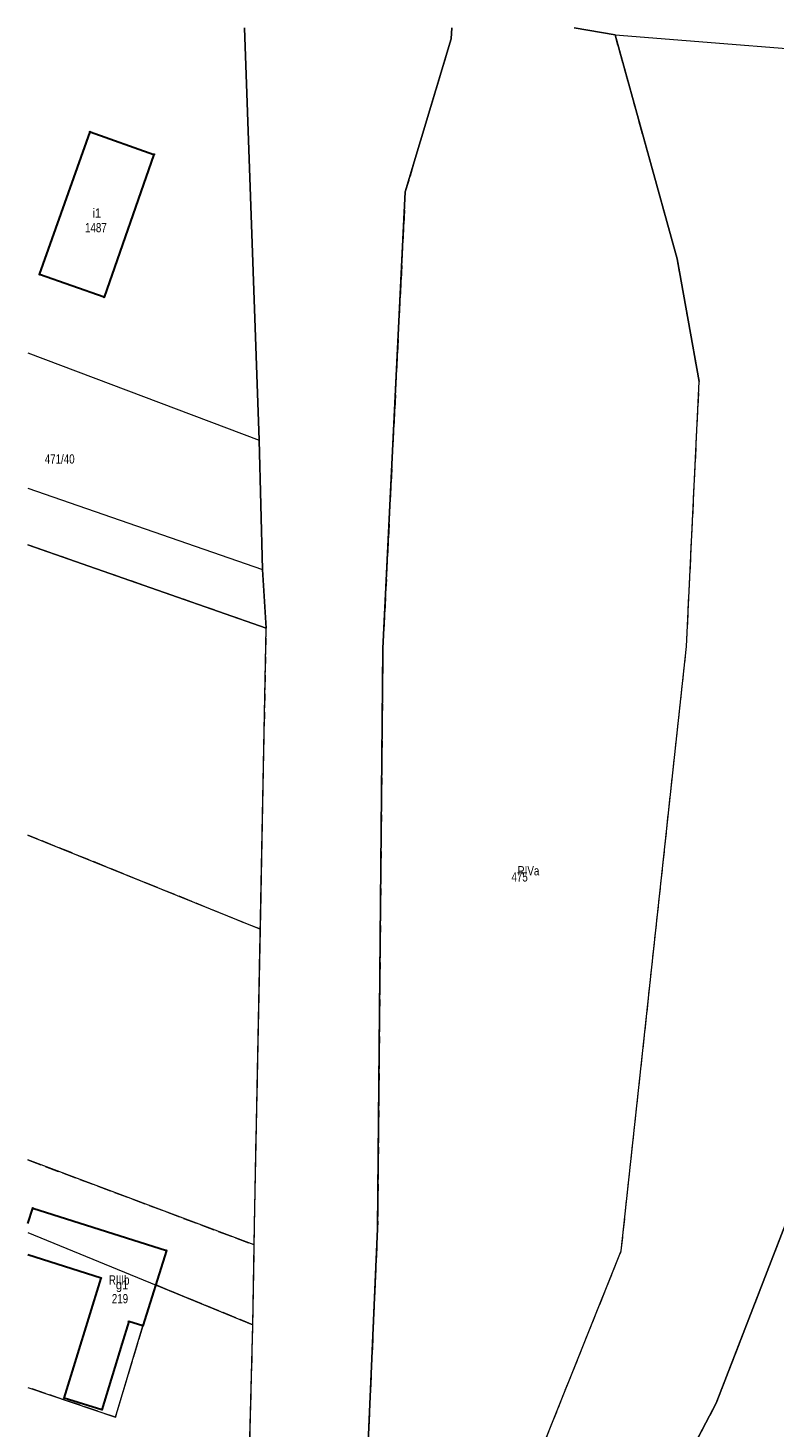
# Model space of a CAD drawing. Header units: metres. Extents: x 7498273 to 7499989, y 5499795 to 5500810.
# Tile 10 of 40: x 7498273 to 7498394, y 5500582 to 5500810. Entities that reach past the tile are written whole.
import ezdxf

# ---------------------------------------------------------------- set-up
doc = ezdxf.new("R2010")
doc.units = ezdxf.units.M
doc.header["$MEASUREMENT"] = 0
doc.linetypes.add('2.25_0.75', pattern=[3, 2.25, -0.75])
doc.layers.get('0').update_dxf_attribs({"color": 2})
for name, color, linetype, lineweight in [('209-oznaczenie konturu klasyfikacyjnego', 7, 'Continuous', 0), ('211-numer działki ewidencyjnej', 7, 'Continuous', 0), ('217-kontur klasyfikacyjny', 7, 'Continuous', 0), ('218-kontur użytku gruntowego', 7, 'Continuous', 0), ('219-działka ewidencyjna', 7, 'Continuous', 0), ('312-budynek ewidencyjny', 7, 'Continuous', 0), ('312-oznaczenie budynku ewidencyjnego', 7, 'Continuous', 0), ('312-oznaczenie budynku ewidencyjnego-Atr117', 7, 'Continuous', 0), ('Punkt budynku', 7, 'Continuous', 0)]:
    doc.layers.add(name, color=color, linetype=linetype, lineweight=lineweight)
doc.styles.get("Standard").update_dxf_attribs({"font": 'Working1250.shx', "width": 0.75})

# ---------------------------------------------------------------- blocks, each defined once
blk = doc.blocks.new('PUNKTBUD')
at = {"color": 0}
blk.add_circle((0, 0), 0.09, dxfattribs=at)

msp = doc.modelspace()

# ---------------------------------------------------------------- linework, layer by layer
at = {"layer": '217-kontur klasyfikacyjny', "color": 3, "linetype": '2.25_0.75', "lineweight": 13, "flags": 128}
for points in [[(7498342.011, 5500809.555), (7498341.89, 5500807.77)], [(7498368.51, 5500808.46), (7498361.865, 5500809.555)], [(7498378.61, 5500772.09), (7498368.51, 5500808.46)], [(7498341.89, 5500807.77), (7498334.45, 5500782.96)], [(7498334.45, 5500782.96), (7498330.82, 5500708.84)], [(7498382.18, 5500752.19), (7498378.61, 5500772.09)], [(7498380.11, 5500709.13), (7498382.18, 5500752.19)], [(7498311.88, 5500712.1), (7498273.174, 5500725.649)], [(7498310.91, 5500663.24), (7498311.88, 5500712.1)], [(7498330.82, 5500708.84), (7498329.95, 5500614.6)], [(7498369.51, 5500611.02), (7498380.11, 5500709.13)], [(7498310.91, 5500663.24), (7498273.174, 5500678.526)], [(7498309.96, 5500615.32), (7498310.91, 5500663.24)], [(7498273.174, 5500625.786), (7498309.91, 5500612.01)], [(7498398.54, 5500621.39), (7498384.94, 5500586.32)], [(7498309.91, 5500612.01), (7498309.96, 5500615.32)], [(7498329.95, 5500614.6), (7498328.03, 5500571.27)], [(7498309.71, 5500599.03), (7498309.91, 5500612.01)], [(7498340.33, 5500538.28), (7498369.51, 5500611.02)], [(7498293.91, 5500605.51), (7498291.83, 5500598.87)], [(7498309.71, 5500599.03), (7498293.91, 5500605.51)], [(7498291.83, 5500598.87), (7498287.37, 5500584.04)], [(7498309.11, 5500576.68), (7498309.71, 5500599.03)], [(7498287.37, 5500584.04), (7498273.174, 5500588.848)], [(7498384.94, 5500586.32), (7498364.41, 5500547.29)]]:
    msp.add_lwpolyline(points, dxfattribs=at)
at = {"layer": '218-kontur użytku gruntowego', "color": 3, "linetype": 'Continuous', "lineweight": 13, "flags": 128}
for points in [[(7498310.72, 5500742.64), (7498308.337, 5500809.555)], [(7498342.011, 5500809.555), (7498341.89, 5500807.77)], [(7498368.51, 5500808.46), (7498361.865, 5500809.555)], [(7498378.61, 5500772.09), (7498368.51, 5500808.46)], [(7498368.51, 5500808.46), (7498413.31, 5500804.86)], [(7498341.89, 5500807.77), (7498334.45, 5500782.96)], [(7498334.45, 5500782.96), (7498330.82, 5500708.84)], [(7498382.18, 5500752.19), (7498378.61, 5500772.09)], [(7498380.11, 5500709.13), (7498382.18, 5500752.19)], [(7498311.27, 5500721.65), (7498310.72, 5500742.64)], [(7498311.88, 5500712.1), (7498273.174, 5500725.649)], [(7498311.88, 5500712.1), (7498311.27, 5500721.65)], [(7498310.91, 5500663.24), (7498311.88, 5500712.1)], [(7498330.82, 5500708.84), (7498329.95, 5500614.6)], [(7498369.51, 5500611.02), (7498380.11, 5500709.13)], [(7498273.174, 5500678.526), (7498310.91, 5500663.24)], [(7498309.96, 5500615.32), (7498310.91, 5500663.24)], [(7498309.91, 5500612.01), (7498273.174, 5500625.786)], [(7498398.54, 5500621.39), (7498384.94, 5500586.32)], [(7498309.91, 5500612.01), (7498309.96, 5500615.32)], [(7498329.95, 5500614.6), (7498328.03, 5500571.27)], [(7498309.71, 5500599.03), (7498309.91, 5500612.01)], [(7498340.33, 5500538.28), (7498369.51, 5500611.02)], [(7498291.83, 5500598.87), (7498293.91, 5500605.51)], [(7498293.91, 5500605.51), (7498309.71, 5500599.03)], [(7498287.37, 5500584.04), (7498291.83, 5500598.87)], [(7498309.11, 5500576.68), (7498309.71, 5500599.03)], [(7498273.174, 5500588.848), (7498287.37, 5500584.04)], [(7498384.94, 5500586.32), (7498364.41, 5500547.29)]]:
    msp.add_lwpolyline(points, dxfattribs=at)
at = {"layer": '219-działka ewidencyjna', "color": 3, "linetype": 'Continuous', "lineweight": 13, "flags": 128}
for points in [[(7498308.337, 5500809.555), (7498310.72, 5500742.64)], [(7498308.337, 5500809.555), (7498310.72, 5500742.64)], [(7498341.89, 5500807.77), (7498342.011, 5500809.555)], [(7498361.865, 5500809.555), (7498368.51, 5500808.46)], [(7498368.51, 5500808.46), (7498378.61, 5500772.09)], [(7498368.51, 5500808.46), (7498413.31, 5500804.86)], [(7498368.51, 5500808.46), (7498413.31, 5500804.86)], [(7498368.51, 5500808.46), (7498378.61, 5500772.09)], [(7498334.45, 5500782.96), (7498341.89, 5500807.77)], [(7498330.82, 5500708.84), (7498334.45, 5500782.96)], [(7498378.61, 5500772.09), (7498382.18, 5500752.19)], [(7498378.61, 5500772.09), (7498382.18, 5500752.19)], [(7498273.174, 5500756.833), (7498310.72, 5500742.64)], [(7498380.11, 5500709.13), (7498382.18, 5500752.19)], [(7498380.11, 5500709.13), (7498382.18, 5500752.19)], [(7498310.72, 5500742.64), (7498311.27, 5500721.65)], [(7498310.72, 5500742.64), (7498311.27, 5500721.65)], [(7498273.174, 5500734.875), (7498311.27, 5500721.65)], [(7498273.174, 5500725.649), (7498311.88, 5500712.1)], [(7498311.27, 5500721.65), (7498311.88, 5500712.1)], [(7498311.27, 5500721.65), (7498311.88, 5500712.1)], [(7498309.96, 5500615.32), (7498311.88, 5500712.1)], [(7498309.96, 5500615.32), (7498311.88, 5500712.1)], [(7498329.95, 5500614.6), (7498330.82, 5500708.84)], [(7498369.51, 5500611.02), (7498380.11, 5500709.13)], [(7498369.51, 5500611.02), (7498380.11, 5500709.13)], [(7498384.94, 5500586.32), (7498398.54, 5500621.39)], [(7498384.94, 5500586.32), (7498398.54, 5500621.39)], [(7498309.71, 5500599.03), (7498309.96, 5500615.32)], [(7498309.71, 5500599.03), (7498309.96, 5500615.32)], [(7498273.174, 5500614.006), (7498309.71, 5500599.03)], [(7498328.03, 5500571.27), (7498329.95, 5500614.6)], [(7498340.33, 5500538.28), (7498369.51, 5500611.02)], [(7498340.33, 5500538.28), (7498369.51, 5500611.02)], [(7498308.8, 5500564.87), (7498309.71, 5500599.03)], [(7498308.8, 5500564.87), (7498309.71, 5500599.03)], [(7498364.41, 5500547.29), (7498384.94, 5500586.32)], [(7498364.41, 5500547.29), (7498384.94, 5500586.32)]]:
    msp.add_lwpolyline(points, dxfattribs=at)
at = {"layer": '312-budynek ewidencyjny', "color": 7, "linetype": 'Continuous', "lineweight": 30, "flags": 128}
for points in [[(7498275.07, 5500769.53), (7498283.25, 5500792.69)], [(7498283.25, 5500792.69), (7498293.63, 5500789.04)], [(7498293.63, 5500789.04), (7498285.52, 5500765.85)], [(7498285.52, 5500765.85), (7498275.07, 5500769.53)], [(7498273.174, 5500615.483), (7498273.97, 5500617.99)], [(7498273.97, 5500617.99), (7498295.66, 5500611.1)], [(7498285.05, 5500606.61), (7498273.174, 5500610.373)], [(7498295.66, 5500611.1), (7498291.83, 5500598.87)], [(7498279.05, 5500587.1), (7498285.05, 5500606.61)], [(7498289.54, 5500599.59), (7498288.42, 5500595.89)], [(7498291.83, 5500598.87), (7498289.54, 5500599.59)], [(7498288.42, 5500595.89), (7498285.18, 5500585.24)], [(7498285.18, 5500585.24), (7498279.05, 5500587.1)]]:
    msp.add_lwpolyline(points, dxfattribs=at)

# ---------------------------------------------------------------- block references
at = {"layer": 'Punkt budynku', "color": 5, "linetype": 'Continuous', "lineweight": 13}
for p in [(7498283.25, 5500792.69), (7498293.63, 5500789.04), (7498275.07, 5500769.53), (7498285.52, 5500765.85), (7498273.97, 5500617.99), (7498295.66, 5500611.1), (7498285.05, 5500606.61), (7498289.54, 5500599.59), (7498291.83, 5500598.87), (7498288.42, 5500595.89), (7498279.05, 5500587.1), (7498285.18, 5500585.24)]:
    msp.add_blockref('PUNKTBUD', p, dxfattribs=at)

# ---------------------------------------------------------------- texts
at = {"layer": '209-oznaczenie konturu klasyfikacyjnego', "color": 3, "linetype": 'Continuous', "lineweight": 13, "char_height": 1.5, "attachment_point": 7, "line_spacing_factor": 0.6}
for s, insert in [('\\H1x;\\W0.79;RIVa', (7498352.69, 5500671.97)), ('\\H1x;\\W0.79;RIIIb', (7498286.31, 5500605.53))]:
    msp.add_mtext(s, dxfattribs=dict(at, insert=insert))
at = {"layer": '211-numer działki ewidencyjnej', "color": 3, "linetype": 'Continuous', "lineweight": 13, "char_height": 1.5, "attachment_point": 7, "line_spacing_factor": 0.6}
for s, insert in [('\\H1x;\\W0.79;471/40', (7498275.9, 5500738.82)), ('\\H1x;\\W0.79;475', (7498351.69, 5500670.97))]:
    msp.add_mtext(s, dxfattribs=dict(at, insert=insert))
at = {"layer": '312-oznaczenie budynku ewidencyjnego', "color": 7, "linetype": 'Continuous', "lineweight": 13, "char_height": 1.5, "attachment_point": 1, "line_spacing_factor": 0.6}
for s, insert in [('\\H1x;\\W0.79;1487', (7498282.44, 5500777.89)), ('\\H1x;\\W0.79;219', (7498286.79, 5500604.03))]:
    msp.add_mtext(s, dxfattribs=dict(at, insert=insert))
at = {"layer": '312-oznaczenie budynku ewidencyjnego-Atr117', "color": 7, "char_height": 1.5, "line_spacing_factor": 0.6}
for s, insert, attachment_point in [('\\H1x;\\W0.9;i1', (7498284.35, 5500778.77), 8), ('\\H1x;\\W0.9;g1', (7498287.45, 5500606.29), 1)]:
    msp.add_mtext(s, dxfattribs=dict(at, insert=insert, attachment_point=attachment_point))

doc.saveas('drawing.dxf')
